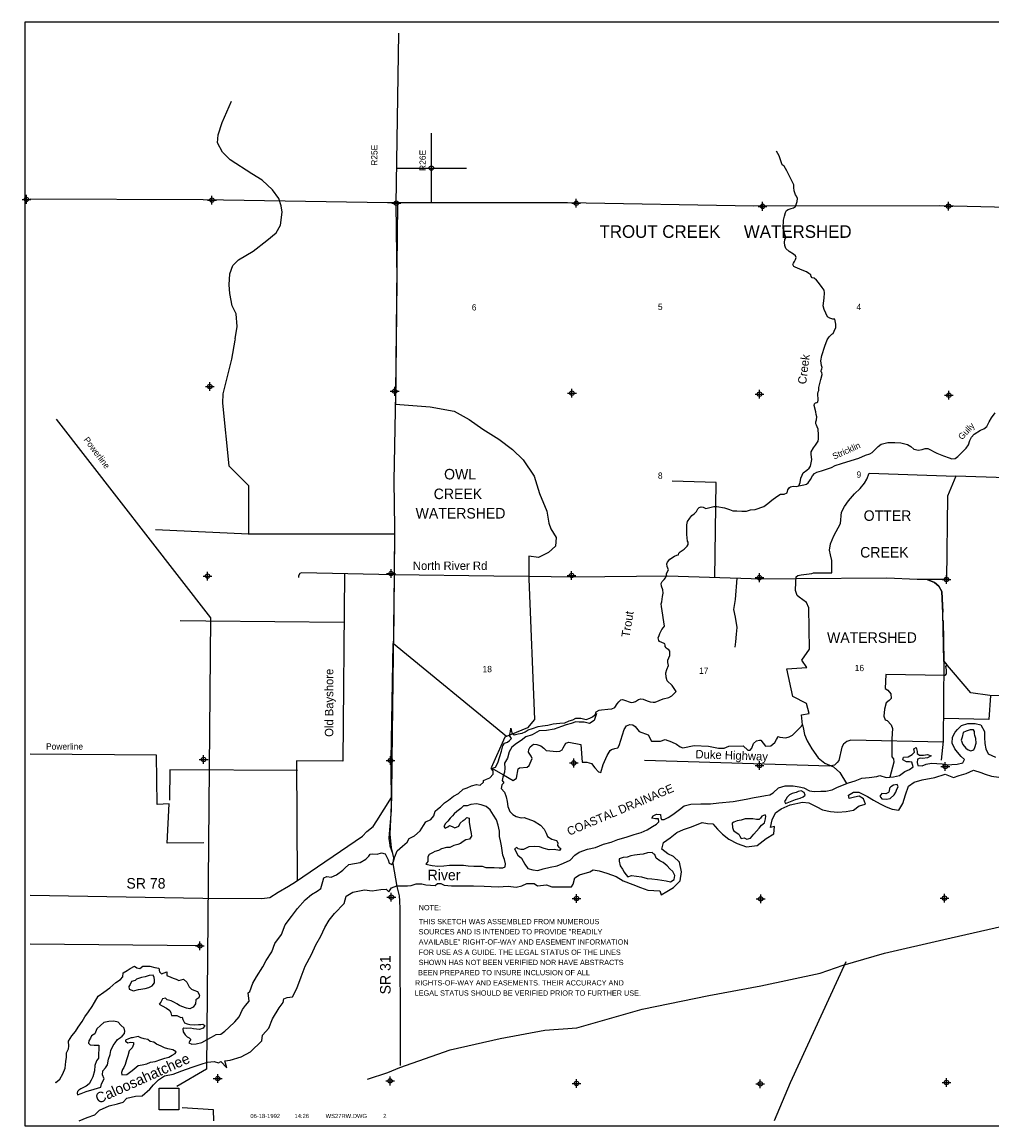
# Model space of a CAD drawing. Extents: x 240765 to 288843, y 859177 to 891161.
# Tile 1 of 2: x 240765 to 268441, y 859661 to 891161. Entities that reach past the tile are written whole.
import ezdxf
from ezdxf.enums import TextEntityAlignment as Align

# ---------------------------------------------------------------- set-up
doc = ezdxf.new("R2010")
doc.units = 0
doc.header["$LTSCALE"] = 800
doc.header["$PDMODE"] = 34
doc.header["$PDSIZE"] = 125
for name, pattern in [('DIVIDE', [0]), ('PHANTOM', [0]), ('STREAM', [0])]:
    doc.linetypes.add(name, pattern=pattern)
doc.layers.get('0').update_dxf_attribs({"linetype": 'CONTINUOUS'})
for name, color, linetype in [('BORDER', 1, 'CONTINUOUS'), ('COUNTY', 15, 'PHANTOM'), ('MAJROADS', 9, 'CONTINUOUS'), ('MINROADS', 7, 'CONTINUOUS'), ('POWERLINES', 11, 'DIVIDE'), ('SEC', 2, 'CONTINUOUS'), ('TEXT', 7, 'CONTINUOUS'), ('TRUNKS', 5, 'STREAM'), ('WATER', 4, 'CONTINUOUS'), ('WSHEDS', 3, 'CONTINUOUS')]:
    doc.layers.add(name, color=color, linetype=linetype)

# ---------------------------------------------------------------- blocks, each defined once
blk = doc.blocks.new('TICK')
at = {"color": 0}
for points in [[(500, 0), (500, 1000)], [(0, 500), (1000, 500)]]:
    blk.add_lwpolyline(points, dxfattribs=at)
blk.add_point((500, 500), dxfattribs=at)
blk = doc.blocks.new('LOGON')
at = {"color": 0}
blk.add_attdef('DATE', text='', height=1, dxfattribs=at).set_placement((-1.87, 1.76), align=Align.RIGHT)
for tag, p in [('TIME', (1.56, 1.76)), ('DRAWING', (8.97, 1.76)), ('OPERATOR', (22.66, 1.76))]:
    blk.add_attdef(tag, p, '', height=1, dxfattribs=at)
blk = doc.blocks.new('RWNOTE')
at = {"layer": 'TEXT', "color": 0}
for s, p in [('NOTE:', (0, 0)), ('THIS SKETCH WAS ASSEMBLED FROM NUMEROUS', (0, -796)), ('SOURCES AND IS INTENDED TO PROVIDE "READILY', (0, -1379)), ('AVAILABLE" RIGHT-OF-WAY AND EASEMENT INFORMATION ', (0, -1962)), ('FOR USE AS A GUIDE. THE LEGAL STATUS OF THE LINES', (0, -2545)), ('SHOWN HAS NOT BEEN VERIFIED NOR HAVE ABSTRACTS ', (0, -3128)), ('BEEN PREPARED TO INSURE INCLUSION OF ALL', (-33, -3710)), (' RIGHTS-OF-WAY AND EASEMENTS. THEIR ACCURACY AND ', (-328, -4293)), (' LEGAL STATUS SHOULD BE VERIFIED PRIOR TO FURTHER USE.', (-344, -4876))]:
    blk.add_text(s, height=300, dxfattribs=at).set_placement(p)

msp = doc.modelspace()

# ---------------------------------------------------------------- linework, layer by layer
at = {"layer": 'BORDER', "color": 0}
msp.add_lwpolyline([(240843, 859661), (288843, 859661), (288843, 891161), (240843, 891161)], close=True, dxfattribs=at)
at = {"layer": 'COUNTY', "color": 0}
for points in [[(251433, 886003), (251194, 886003), (245934, 886091), (240993, 886110)], [(273280, 885753), (273224, 885755), (272402, 885786), (266950, 885917), (261647, 885912), (256329, 886000), (251433, 886003)]]:
    msp.add_lwpolyline(points, dxfattribs=at)
at = {"layer": 'MAJROADS', "color": 0}
for points in [[(251483, 885978), (251426, 880574), (251374, 878070), (251389, 876729), (251387, 875388), (251314, 870093), (251306, 869037), (251257, 867990), (251296, 867596), (251361, 867311), (251343, 867152), (251463, 866489), (251529, 866229), (251536, 866086), (251543, 865860), (251551, 861386)], [(255226, 875338), (254228, 875349), (251387, 875388)], [(262849, 875273), (261861, 875267), (259189, 875345), (256499, 875324), (255226, 875338)], [(279359, 869717), (277706, 869734), (277405, 869770), (277063, 869982), (276899, 870419), (276760, 870889), (276217, 871078), (273586, 871156), (272246, 871242), (270809, 871814), (270609, 871916), (268380, 871941), (267836, 872021), (267072, 872923), (267041, 874298), (267012, 874909), (266921, 875061), (266804, 875171), (266595, 875256), (266310, 875258), (265439, 875290), (262849, 875273)], [(240993, 866249), (245921, 866165), (247605, 866152), (247840, 866184), (248076, 866333), (248371, 866507), (248564, 866631), (250476, 867932), (250603, 868065), (250780, 868207), (250890, 868365), (251306, 869037)], [(250619, 860999), (251206, 861185), (251542, 861333), (252980, 861831), (254408, 862154), (255684, 862394), (256598, 862461), (258456, 862990), (260362, 863384), (261848, 863655), (263544, 864017), (264192, 864246), (265377, 864588), (267065, 864984), (268947, 865411)], [(264269, 864348), (262683, 860890), (262226, 859811)]]:
    msp.add_lwpolyline(points, dxfattribs=at)
at = {"layer": 'MINROADS', "color": 0}
for points in [[(260530, 875306), (260573, 878026), (259312, 878056)], [(251388, 876555), (247230, 876548), (244571, 876668)], [(249968, 875416), (249922, 870072), (248600, 870075), (248612, 866668)], [(251387, 875388), (248736, 875440), (248696, 875425), (248657, 875358), (248654, 875315)], [(261166, 875297), (261112, 874687), (261069, 874394), (261116, 874184), (261160, 873887), (261147, 873697), (261119, 873478), (261102, 873321)], [(249946, 874029), (246010, 874063), (245272, 874072)], [(267072, 872923), (267051, 870640), (266991, 870100)], [(268397, 871941), (268354, 871260), (267066, 871286)], [(267048, 870616), (264411, 870670), (264300, 870630), (264205, 870552), (264154, 870466), (264076, 870094), (264025, 870036), (263948, 869960), (263814, 869925), (258531, 870087)], [(248621, 869802), (244986, 869821), (244968, 868956)]]:
    msp.add_lwpolyline(points, dxfattribs=at)
at = {"layer": 'POWERLINES', "color": 0}
for points in [[(241741, 879831), (246146, 874159), (246031, 861285), (245180, 860784)], [(245948, 867739), (244903, 867731), (244960, 868848), (244618, 868835), (244598, 870240), (240993, 870272)], [(245886, 864796), (240993, 864846)], [(246236, 859811), (246229, 860123), (245332, 860181)]]:
    msp.add_lwpolyline(points, dxfattribs=at)
msp.add_lwpolyline([(244674, 860743), (245242, 860743), (245242, 860120), (244674, 860120)], close=True, dxfattribs=at)
at = {"layer": 'SEC', "color": 0}
for p in [(240890, 886102), (246184, 886082), (251444, 885994), (256579, 885991), (261897, 885903), (267199, 885907), (246121, 880763), (251398, 880625), (256457, 880572), (261809, 880543), (267212, 880513), (246058, 875352), (251294, 875424), (256445, 875370), (261805, 875307), (267141, 875253), (245946, 870118), (251281, 870088), (256508, 870018), (261809, 869947), (267111, 869917), (251302, 866189), (256589, 866152), (261842, 866140), (267087, 866162), (245841, 864799), (246348, 861013), (251266, 860944), (256586, 860874), (261830, 860862), (267143, 860900)]:
    msp.add_point(p, dxfattribs=at)
at = {"layer": 'TRUNKS', "color": 0}
for points in [[(257127, 871405), (257129, 871413), (257151, 871481), (257229, 871529), (257301, 871538), (257478, 871555), (257599, 871563), (257681, 871605), (257742, 871703), (257798, 871761), (257852, 871816), (257898, 871828), (257954, 871807), (258121, 871754), (258160, 871745), (258208, 871750), (258266, 871770), (258357, 871827), (258423, 871853), (258488, 871836), (258604, 871790), (258691, 871761), (258772, 871753), (258833, 871758), (259064, 871845), (259218, 871891), (259307, 871931), (259430, 872060), (259374, 872147), (259312, 872229), (259170, 872358), (259146, 872467), (259139, 872592), (259163, 872685), (259207, 872798), (259194, 872885), (259194, 872957), (259220, 873022), (259250, 873089), (259250, 873168), (259247, 873209), (259221, 873247), (259176, 873279), (259144, 873306), (259121, 873343), (259120, 873376), (259104, 873414), (259086, 873425), (258959, 873481), (258931, 873510), (258920, 873591), (258942, 873652), (258965, 873717), (259018, 873826), (259066, 873886), (259093, 873925), (259012, 874484), (259001, 874556), (259024, 874619), (259045, 874769), (259057, 874862), (259048, 874961), (259014, 875067), (259005, 875139), (259031, 875199), (259091, 875250), (259129, 875306), (259147, 875345), (259157, 875368), (259159, 875416), (259175, 875464), (259214, 875526), (259191, 875577), (259171, 875628), (259164, 875700), (259185, 875750), (259250, 875833), (259381, 875917), (259445, 875946), (259494, 875960), (259506, 876003), (259544, 876048), (259660, 876119), (259745, 876202), (259768, 876256), (259770, 876324), (259757, 876348), (259734, 876539), (259737, 876818), (259755, 876913), (259816, 877008), (259877, 877085), (259944, 877131), (260007, 877195), (260048, 877272), (260088, 877308), (260145, 877324), (260202, 877321), (260243, 877300), (260277, 877279), (260392, 877305), (260504, 877335), (260589, 877339), (260806, 877300), (260951, 877253), (261048, 877215), (261160, 877215), (261308, 877209), (261437, 877205), (261551, 877244), (261687, 877253), (261934, 877341), (262049, 877425), (262159, 877516), (262306, 877623), (262412, 877693), (262513, 877685), (262596, 877723), (262616, 877809), (262664, 877878), (262691, 877903), (262765, 877915), (262866, 877908), (262934, 877932), (262973, 878023), (262992, 878142), (263022, 878227), (263059, 878302), (263155, 878371), (263222, 878433), (263263, 878487), (263287, 878584), (263305, 878680), (263287, 878822), (263287, 878896), (263349, 879015), (263403, 879090), (263446, 879145), (263478, 879201), (263491, 879273), (263494, 879384), (263481, 879540), (263458, 879612), (263438, 879661), (263417, 879698), (263419, 879757), (263431, 879807), (263442, 879896), (263426, 879960), (263417, 880035), (263367, 880215), (263375, 880271), (263407, 880299), (263442, 880309), (263471, 880323), (263487, 880371), (263472, 880559), (263478, 880609), (263503, 880646), (263503, 880729), (263555, 880957), (263592, 881100), (263584, 881159), (263570, 881181), (263569, 881222), (263573, 881242), (263589, 881266), (263597, 881307), (263577, 881360), (263556, 881493), (263586, 881648), (263670, 881912), (263738, 882096), (263795, 882184), (263871, 882251), (263906, 882279), (263943, 882341), (263983, 882447), (263985, 882541), (263964, 882638), (263956, 882686), (263939, 882684), (263904, 882685), (263817, 882709), (263748, 882746), (263703, 882856), (263652, 882962), (263628, 883068), (263651, 883283), (263660, 883436), (263651, 883515), (263592, 883590), (263495, 883730), (263438, 883800), (263365, 883850), (263313, 883866), (263283, 883904), (263274, 883944), (263220, 883991), (263145, 884034), (263026, 884086), (262955, 884111), (262828, 884165), (262785, 884188), (262760, 884239), (262783, 884286), (262806, 884327), (262836, 884388), (262859, 884444), (262838, 884494), (262781, 884542), (262654, 884613), (262562, 884700), (262532, 884784), (262517, 884874), (262532, 884961), (262557, 885008), (262544, 885068), (262503, 885191), (262479, 885281), (262496, 885505), (262519, 885618), (262550, 885729), (262576, 885783), (262627, 885816), (262715, 885840), (262783, 885860), (262834, 885894), (262853, 885959), (262884, 886039), (262888, 886130), (262862, 886197), (262832, 886230), (262796, 886347), (262785, 886439), (262785, 886517), (262584, 886913), (262511, 887046), (262457, 887089), (262368, 887349), (262291, 887481)], [(262926, 877929), (263072, 877952), (263145, 877974), (263196, 878017), (263268, 878104), (263321, 878214), (263380, 878283), (263448, 878320), (263582, 878356), (263717, 878407), (263862, 878451), (263966, 878505), (264145, 878564), (264297, 878614), (264642, 878714), (264836, 878807), (264953, 878841), (265020, 878881), (265091, 878949), (265190, 879051), (265283, 879112), (265466, 879164), (265667, 879165), (265841, 879154), (266034, 879105), (266124, 879048), (266214, 878976), (266342, 878947), (266447, 878961), (266535, 878990), (266612, 878990), (266866, 878863), (267063, 878786), (267218, 878731), (267300, 878699), (267388, 878705), (267470, 878768), (267587, 878890), (267701, 879000), (267776, 879097), (267812, 879220), (267862, 879317), (267934, 879398), (268117, 879518), (268207, 879557), (268292, 879622), (268361, 879754), (268425, 879865), (268531, 880013)]]:
    msp.add_lwpolyline(points, dxfattribs=at)
at = {"layer": 'WATER', "color": 0}
for points in [[(241713, 860912), (241729, 860904), (241847, 860995), (241932, 861145), (241992, 861313), (242018, 861497), (242036, 861622), (242036, 861748), (242087, 861865), (242096, 861940), (242089, 862082), (242182, 862232), (242292, 862357), (242368, 862482), (242478, 862641), (242554, 862774), (242664, 862916), (242765, 863066), (242833, 863183), (242935, 863366), (243095, 863483), (243271, 863599), (243440, 863757), (243574, 863839), (243642, 863914), (243651, 864032), (243760, 864098), (243853, 864156), (243971, 864222), (244037, 864171), (244129, 864154), (244213, 864220), (244414, 864219), (244556, 864185), (244665, 864167), (244690, 864058), (244748, 863999), (244823, 864032), (244899, 864057), (244898, 863956), (245015, 863905), (245074, 863880), (245166, 863846), (245241, 863812), (245375, 863853), (245467, 863768), (245533, 863626), (245599, 863566), (245666, 863533), (245775, 863498), (245824, 863389), (245807, 863314), (245723, 863256), (245714, 863147), (245646, 863047), (245554, 863006), (245462, 863023), (245328, 863066), (245253, 863100), (245186, 863150), (245119, 863184), (245019, 863227), (244910, 863261), (244861, 863303), (244768, 863287), (244726, 863195), (244675, 863137), (244767, 863086), (244884, 863018), (244984, 862951), (245008, 862884), (245025, 862817), (245184, 862816), (245292, 862756), (245334, 862764), (245351, 862697), (245400, 862605), (245475, 862579), (245551, 862553), (245693, 862544), (245802, 862560), (245869, 862560), (245919, 862568), (245978, 862526), (245935, 862450), (245826, 862409), (245659, 862436), (245567, 862453), (245449, 862445), (245382, 862454), (245357, 862429), (245365, 862345), (245415, 862261), (245473, 862202), (245531, 862177), (245581, 862126), (245548, 862085), (245522, 862034), (245614, 861992), (245731, 862000), (245891, 862040), (246050, 862123), (246168, 862198), (246302, 862272), (246436, 862280), (246554, 862363), (246664, 862471), (246832, 862629), (246959, 862779), (247052, 862979), (247137, 863096), (247247, 863221), (247215, 863455), (247265, 863497), (247351, 863731), (247452, 863914), (247638, 864198), (247732, 864381), (247892, 864632), (247978, 864866), (248164, 865124), (248274, 865399), (248452, 865641), (248629, 865866), (248840, 866116), (249025, 866265), (249185, 866357), (249286, 866440), (249346, 866640), (249372, 866741), (249464, 866782), (249581, 866756), (249741, 866830), (249918, 866955), (249977, 867013), (250086, 867121), (250254, 867153), (250413, 867177), (250573, 867269), (250657, 867360), (250699, 867418), (250767, 867426), (250900, 867417), (251018, 867458), (251127, 867424), (251209, 867256), (251242, 867164), (251317, 867121), (251377, 867230), (251402, 867338), (251471, 867514), (251622, 867647), (251757, 867755), (251816, 867863), (251959, 867938), (252127, 868079), (252221, 868237), (252288, 868337), (252431, 868404), (252516, 868512), (252550, 868646), (252617, 868704), (252710, 868770), (252819, 868878), (252937, 868953), (253072, 869069), (253215, 869152), (253350, 869268), (253467, 869309), (253593, 869367), (253736, 869400), (253836, 869382), (253929, 869474), (253937, 869516), (254021, 869557), (254114, 869598), (254207, 869698), (254207, 869790), (254149, 869858), (254275, 869899), (254343, 870024), (254403, 870199), (254445, 870358), (254488, 870509), (254531, 870584), (254615, 870617), (254674, 870658), (254733, 870716), (254674, 870800), (254700, 870918), (254709, 871010), (254742, 870875), (254809, 870825), (254926, 870849), (255035, 870873), (255119, 870906), (255203, 870964), (255329, 871006), (255488, 871055), (255614, 871079), (255765, 871095), (255924, 871136), (256109, 871151), (256251, 871167), (256377, 871225), (256478, 871249), (256570, 871299), (256713, 871298), (256863, 871263), (256964, 871296), (257040, 871338), (257157, 871429), (257089, 871228), (256955, 871146), (256804, 871180), (256662, 871181), (256570, 871190), (256435, 871141), (256293, 871108), (256158, 871059), (255949, 870985), (255731, 870944), (255521, 870937), (255319, 870821), (255143, 870764), (255009, 870664), (254874, 870573), (254739, 870473), (254663, 870332), (254620, 870156), (254535, 870014), (254543, 869872), (254534, 869755), (254482, 869613), (254465, 869521), (254515, 869453), (254456, 869395), (254438, 869286), (254530, 869185), (254579, 869051), (254603, 868917), (254628, 868774), (254685, 868631), (254768, 868547), (254869, 868488), (255011, 868453), (255094, 868461), (255379, 868359), (255562, 868240), (255662, 868131), (255720, 868013), (255761, 867921), (255878, 867845), (256011, 867802), (256053, 867735), (256044, 867668), (256085, 867617), (256135, 867575), (256102, 867517), (255951, 867551), (255809, 867544), (255666, 867578), (255533, 867621), (255374, 867639), (255223, 867623), (255147, 867590), (255072, 867549), (254996, 867549), (254921, 867566), (254879, 867609), (254821, 867567), (254912, 867391), (255020, 867298), (255111, 867130), (255202, 867003), (255344, 866969), (255486, 866951), (255638, 867001), (255839, 867049), (256032, 867082), (256216, 867156), (256401, 867247), (256536, 867388), (256662, 867471), (256897, 867562), (257124, 867610), (257359, 867701), (257577, 867758), (257770, 867832), (258005, 867906), (258232, 867980), (258433, 868037), (258601, 868112), (258752, 868203), (258870, 868269), (258937, 868335), (258930, 868428), (258838, 868428), (258737, 868446), (258771, 868512), (258872, 868562), (258981, 868553), (258988, 868452), (259013, 868410), (259089, 868410), (259198, 868459), (259332, 868551), (259526, 868692), (259661, 868800), (259845, 868840), (260138, 868855), (260406, 868853), (260649, 868885), (261060, 868924), (261429, 868989), (261655, 869038), (261823, 869062), (261982, 869094), (262100, 869110), (262201, 869168), (262352, 869309), (262545, 869367), (262771, 869365), (262939, 869339), (263072, 869305), (263231, 869228), (263365, 869202), (263557, 869218), (263700, 869217), (263884, 869249), (264019, 869315), (264178, 869389), (264346, 869455), (264539, 869513), (264732, 869587), (264942, 869602), (265160, 869634), (265244, 869659), (265419, 869607), (265629, 869623), (265805, 869663), (265956, 869771), (266091, 869829), (266192, 869904), (266159, 870038), (266092, 870055), (266000, 870047), (265900, 870107), (265917, 870182), (266051, 870198), (266169, 870264), (266228, 870331), (266212, 870423), (266279, 870456), (266303, 870347), (266303, 870288), (266378, 870246), (266487, 870245), (266604, 870261), (266704, 870219), (266604, 870161), (266461, 870145), (266394, 870154), (266319, 870129), (266310, 870029), (266326, 869945), (266451, 869935), (266561, 869985), (266712, 870017), (267021, 869990), (267172, 869964), (267297, 869972), (267448, 869987), (267608, 870020), (267658, 870120), (267567, 870204), (267459, 870331), (267384, 870423), (267310, 870583), (267319, 870759), (267387, 870901), (267463, 870976), (267573, 871092), (267757, 871141), (267958, 871148), (268126, 871105), (268225, 870920), (268224, 870744), (268239, 870577), (268263, 870418), (268329, 870275), (268538, 870181)], [(242396, 859811), (242625, 859904), (242843, 859978), (242970, 860111), (243247, 860235), (243490, 860292), (243649, 860342), (243750, 860450), (244002, 860507), (244194, 860523), (244413, 860706), (244514, 860831), (244657, 860981), (244834, 861089), (245077, 861138), (245320, 861229), (245622, 861336), (245874, 861426), (246059, 861476), (246251, 861500), (246368, 861457), (246435, 861499), (246610, 861322), (246553, 861515), (246704, 861539), (247022, 861629), (247283, 861779), (247603, 862087), (247629, 862254), (247806, 862454), (247908, 862721), (248102, 863030), (248212, 863180), (248237, 863289), (248330, 863322), (248480, 863346), (248607, 863580), (248726, 863914), (248845, 864223), (249023, 864549), (249150, 864825), (249286, 865075), (249404, 865326), (249531, 865534), (249683, 865726), (249961, 866009), (250012, 866218), (250205, 866334), (250532, 866400), (250758, 866373), (251001, 866405), (251152, 866421), (251227, 866337), (251311, 866454), (251462, 866512), (251596, 866511), (251764, 866510), (251873, 866526), (252015, 866567), (252174, 866566), (252291, 866540), (252551, 866522), (252618, 866581), (252719, 866580), (252810, 866529), (253020, 866511), (253237, 866510), (253430, 866509), (253648, 866508), (253949, 866506), (254351, 866487), (254636, 866502), (254862, 866476), (255029, 866517), (255172, 866583), (255381, 866582), (255473, 866514), (255733, 866538), (255883, 866487), (256185, 866485), (256444, 866484), (256495, 866559), (256538, 866743), (256672, 866826), (256966, 866916), (257058, 866966), (257234, 866940), (257451, 866872), (257719, 866778), (257919, 866660), (258195, 866550), (258412, 866465), (258621, 866388), (258964, 866369), (259005, 866260), (259165, 866352), (259358, 866468), (259543, 866651), (259587, 866910), (259530, 867187), (259355, 867347), (259188, 867423), (259021, 867558), (259072, 867750), (259257, 867883), (259451, 868033), (259644, 868116), (259870, 868198), (260172, 868322), (260323, 868296), (260473, 868279), (260607, 868127), (260748, 867984), (260932, 867841), (261174, 867722), (261441, 867628), (261743, 867660), (262003, 867860), (262214, 868001), (262240, 868202), (262122, 868177), (262174, 868395), (262267, 868595), (262427, 868712), (262687, 868827), (263031, 868901), (263215, 868883), (263440, 868765), (263607, 868680), (263833, 868637), (264042, 868611), (264277, 868634), (264487, 868675), (264655, 868791), (264831, 868841), (264773, 868992), (264656, 869068), (264522, 869043), (264371, 869002), (264347, 869103), (264489, 869186), (264640, 869185), (264891, 869066), (265058, 868957), (265250, 868855), (265425, 868770), (265592, 868702), (265784, 868668), (265903, 868860), (265979, 869111), (266056, 869353), (266224, 869469), (266451, 869535), (266811, 869608), (267105, 869699), (267341, 869608), (267509, 869658), (267710, 869715), (267912, 869814), (268121, 869746), (268246, 869703), (268430, 869644), (268639, 869617)]]:
    msp.add_lwpolyline(points, dxfattribs=at)
for points in [[(267953, 870798), (267945, 870857), (267945, 870916), (267912, 870966), (267820, 870967), (267703, 870926), (267619, 870884), (267593, 870759), (267567, 870667), (267608, 870549), (267699, 870440), (267758, 870398), (267841, 870364), (267925, 870397), (267951, 870463), (267993, 870580), (267978, 870714)], [(265647, 869114), (265697, 869181), (265731, 869273), (265765, 869339), (265732, 869407), (265632, 869382), (265556, 869341), (265522, 869299), (265513, 869215), (265488, 869174), (265412, 869141), (265303, 869150), (265244, 869075), (265302, 868999), (265428, 868982), (265537, 869006)], [(262740, 869151), (262665, 869109), (262597, 869043), (262555, 868976), (262521, 868918), (262554, 868859), (262697, 868917), (262831, 868974), (262966, 869015), (263058, 869048), (263109, 869098), (263084, 869174), (263001, 869224), (262908, 869208), (262858, 869175)], [(253366, 868796), (253290, 868722), (253172, 868630), (253096, 868572), (253046, 868514), (252978, 868447), (252919, 868356), (252851, 868289), (252801, 868206), (252834, 868155), (252918, 868196), (252960, 868230), (253043, 868204), (253119, 868170), (253228, 868211), (253270, 868303), (253355, 868378), (253413, 868419), (253456, 868461), (253523, 868444), (253522, 868326), (253538, 868209), (253562, 868100), (253578, 868008), (253586, 867932), (253535, 867840), (253426, 867824), (253350, 867775), (253275, 867725), (253199, 867692), (253082, 867659), (252972, 867610), (252872, 867602), (252738, 867570), (252653, 867520), (252544, 867496), (252477, 867454), (252385, 867404), (252342, 867338), (252342, 867246), (252341, 867204), (252291, 867129), (252466, 867094), (252634, 867076), (252801, 867083), (252961, 867107), (253162, 867106), (253363, 867105), (253496, 867079), (253656, 867077), (253823, 867076), (253898, 867076), (253999, 867033), (254107, 867032), (254241, 867032), (254384, 867031), (254484, 867030), (254552, 867055), (254560, 867138), (254536, 867264), (254487, 867390), (254463, 867524), (254447, 867658), (254414, 867793), (254390, 867918), (254391, 868069), (254350, 868245), (254301, 868396), (254218, 868531), (254119, 868682), (254011, 868775), (253869, 868826), (253735, 868853), (253575, 868829), (253466, 868796)], [(261796, 868161), (261863, 868244), (261947, 868310), (261982, 868427), (261991, 868503), (261966, 868536), (261873, 868503), (261839, 868445), (261797, 868403), (261722, 868404), (261621, 868421), (261513, 868422), (261395, 868423), (261286, 868382), (261169, 868366), (261076, 868333), (261026, 868300), (261042, 868182), (261066, 868090), (261141, 868039), (261216, 867989), (261250, 867930), (261283, 867863), (261366, 867879), (261450, 867845), (261551, 867877), (261644, 867986), (261720, 868069)], [(258817, 867410), (258784, 867427), (258742, 867461), (258608, 867454), (258491, 867421), (258390, 867405), (258239, 867389), (258138, 867365), (258029, 867332), (257920, 867325), (257862, 867300), (257803, 867283), (257802, 867216), (257835, 867082), (257901, 866990), (257951, 866906), (257992, 866838), (258051, 866771), (258151, 866812), (258302, 866786), (258444, 866768), (258603, 866725), (258737, 866708), (258896, 866690), (259021, 866672), (259147, 866654), (259272, 866628), (259373, 866695), (259391, 866804), (259333, 866921), (259250, 866997), (259175, 867081), (259058, 867174), (258967, 867225), (258858, 867301)], [(244027, 863852), (243993, 863810), (243892, 863778), (243850, 863694), (243816, 863636), (243824, 863560), (243949, 863518), (244092, 863559), (244276, 863582), (244385, 863615), (244478, 863656), (244545, 863740), (244546, 863832), (244538, 863899), (244505, 863966), (244396, 863958), (244278, 863917), (244169, 863901)], [(242439, 860722), (242388, 860681), (242346, 860647), (242338, 860597), (242346, 860547), (242455, 860588), (242597, 860646), (242824, 860711), (243017, 860768), (243034, 860861), (243111, 861002), (243061, 861120), (243071, 861237), (243147, 861320), (243206, 861404), (243232, 861563), (243275, 861696), (243301, 861813), (243360, 861955), (243419, 862030), (243487, 862130), (243571, 862180), (243622, 862222), (243689, 862297), (243698, 862364), (243674, 862447), (243582, 862540), (243507, 862624), (243382, 862650), (243239, 862643), (243097, 862611), (243004, 862527), (242903, 862436), (242843, 862294), (242751, 862228), (242717, 862161), (242674, 862086), (242657, 862019), (242707, 861977), (242824, 861968), (242958, 861967), (242957, 861833), (242948, 861741), (242947, 861598), (242888, 861523), (242837, 861390), (242836, 861230), (242785, 861063), (242734, 860963), (242683, 860863), (242590, 860797), (242498, 860747)], [(243915, 862178), (243881, 862178), (243805, 862145), (243713, 862104), (243713, 862079), (243780, 862036), (243863, 862052), (243947, 862044), (243947, 861985), (243904, 861885), (243820, 861802), (243785, 861659), (243743, 861551), (243708, 861417), (243666, 861325), (243632, 861275), (243598, 861183), (243614, 861116), (243757, 861132), (243908, 861240), (244077, 861381), (244194, 861405), (244328, 861430), (244429, 861479), (244563, 861503), (244723, 861561), (244840, 861594), (244949, 861626), (245050, 861684), (245134, 861725), (245160, 861776), (245068, 861835), (244926, 861861), (244826, 861887), (244734, 861938), (244600, 861997), (244525, 862056), (244425, 862074), (244358, 862124), (244249, 862150), (244157, 862176), (244082, 862210)]]:
    msp.add_lwpolyline(points, close=True, dxfattribs=at)
at = {"layer": 'WSHEDS', "color": 0}
for points in [[(251503, 890843), (251432, 885966), (251459, 883784), (251419, 880254), (252406, 880180), (253095, 880057), (253523, 879821), (253916, 879544), (254371, 879255), (254759, 878961), (255063, 878668), (255374, 878205), (255533, 877713), (255740, 877206), (255796, 876866), (255857, 876702), (256004, 876449), (255984, 876206), (255790, 876022), (255499, 875881), (255226, 875923), (255226, 875273), (255388, 871261), (255189, 871019), (254539, 870753), (254148, 869883), (254506, 869677)], [(246840, 882126), (246848, 882126), (246904, 882471), (246875, 882837), (246765, 883064), (246691, 883419), (246679, 883660), (246694, 883981), (246777, 884217), (246942, 884380), (247356, 884626), (247750, 884925), (248018, 885143), (248137, 885364), (248190, 885741), (248157, 885922), (248089, 886127), (247909, 886375), (247614, 886650), (247320, 886834), (246705, 887230), (246480, 887445), (246340, 887714), (246365, 887946), (246472, 888294), (246738, 888901)], [(273115, 882541), (272622, 882500), (272375, 882445), (272008, 882339), (271612, 882159), (271310, 881912), (271008, 881686), (270778, 881436), (270663, 881189), (270590, 880955), (270541, 880740), (269949, 879619), (269926, 878803), (269863, 878654), (269751, 878528), (269563, 878416), (269371, 878323), (269093, 878188), (268843, 878158), (267411, 878205)], [(246848, 882126), (246841, 882085), (246742, 881544), (246592, 880929), (246490, 880548), (246480, 880285), (246662, 878499), (247228, 877933), (247230, 876548), (251388, 876555), (251387, 875388), (251360, 873430), (254588, 870781)], [(263036, 871110), (263004, 871394), (263226, 871427), (263152, 871720), (262759, 871920), (262587, 872701), (263163, 872742), (263015, 872957), (263236, 873268), (263220, 874447), (263151, 874602), (262942, 874749), (262887, 874799), (262839, 874937), (262844, 875174), (262852, 875326), (262904, 875367), (262993, 875387), (263298, 875424), (263349, 875442), (263873, 875444), (263875, 875515), (263875, 875801), (263834, 875954), (263809, 876092), (263833, 876272), (263929, 876496), (264117, 876851), (264148, 877179), (264230, 877338), (264347, 877499), (264516, 877699), (264682, 877851), (264809, 878007), (264868, 878119), (264941, 878285), (267411, 878205)], [(267411, 878205), (267173, 877637), (267141, 875253), (266595, 875256), (266804, 875171), (266921, 875061), (267012, 874909), (267039, 874322)], [(267046, 874081), (267072, 872923), (267156, 872824), (267117, 872776), (267132, 872678), (267131, 872563), (267100, 872515), (265411, 872546), (265393, 872148), (265472, 872098), (265560, 871995), (265563, 871861), (265509, 871806), (265426, 871736), (265371, 871557), (265355, 871353), (265396, 871248), (265449, 871228), (265563, 871108), (265604, 871002), (265589, 870712), (265587, 870336), (265584, 870191), (265634, 870134), (265640, 870038), (265532, 869616)], [(254506, 869677), (254775, 869523), (254877, 869589), (254919, 869849), (254962, 869876), (255179, 869902), (255234, 869946), (255318, 870144), (255288, 870212), (255217, 870325), (255227, 870407), (255260, 870481), (255357, 870553), (255450, 870545), (255572, 870511), (255653, 870442), (255725, 870374), (256029, 870347), (256108, 870356), (256174, 870397), (256210, 870446), (256286, 870588), (256370, 870610), (256711, 870548), (256748, 870038), (256879, 870046), (257010, 870000), (257114, 869882), (257216, 869767), (257283, 869749), (257344, 869976), (257464, 870232), (257547, 870374), (257587, 870401), (257683, 870433), (257761, 870453), (257799, 870516), (257946, 870971), (258015, 871082), (258104, 871117), (258196, 871111), (258265, 871057), (258374, 870917), (258630, 870819), (258727, 870642), (258986, 870637), (259113, 870688), (259300, 870622), (259437, 870556), (259544, 870477), (259618, 870451), (259942, 870515), (260351, 870502), (260638, 870443), (260802, 870443), (260936, 870498), (261345, 870506), (261480, 870385), (261541, 870380), (261590, 870440), (261636, 870570), (261724, 870651), (261810, 870665), (261843, 870667), (261977, 870499), (262131, 870512), (262242, 870599), (262292, 870688), (262326, 870734), (262331, 870771), (262387, 870757), (262562, 870739), (262651, 870761), (262752, 870814), (262880, 870948), (263005, 871069), (263036, 871110), (263052, 871033), (263092, 870834), (263172, 870651), (263300, 870425), (263482, 870165), (263677, 870011), (263917, 869913), (264105, 869747), (264295, 869435)]]:
    msp.add_lwpolyline(points, dxfattribs=at)
msp.add_lwpolyline([(251349, 873430), (251290, 870107, 0.005833), (251290, 870105), (251298, 868671, -0.021996), (251298, 868662), (251234, 867883, 0.049331), (251234, 867863), (251256, 867671, 0.054646), (251261, 867650), (251331, 867448)], format="xyb", dxfattribs=at)

# ---------------------------------------------------------------- block references
at = {"color": 0, "xscale": 2, "yscale": 2, "zscale": 2}
msp.add_blockref('TICK', (251444, 885994), dxfattribs=at)
at = {"layer": 'TEXT', "color": 0, "xscale": 0.5, "yscale": 0.5, "zscale": 0.5}
msp.add_blockref('RWNOTE', (252083, 865816), dxfattribs=at)
at = {"layer": 'TEXT', "color": 0, "xscale": 120, "yscale": 120, "zscale": 120}
msp.add_blockref('LOGON', (248352, 859674), dxfattribs=at).add_auto_attribs({'DATE': '06-18-1992', 'TIME': '14:26', 'OPERATOR': '2', 'DRAWING': 'WS27RW.DWG'})

# ---------------------------------------------------------------- texts
at = {"layer": 'MAJROADS', "color": 0}
for s, height, p in [('North River Rd', 240, (251918, 875528)), ('SR 78', 300, (243743, 866434))]:
    msp.add_text(s, height=height, dxfattribs=at).set_placement(p)
msp.add_text('SR 31', height=300, rotation=90, dxfattribs=at).set_placement((251281, 863414))
at = {"layer": 'MINROADS', "color": 0}
for s, rotation, p in [('Old Bayshore', 90, (249646, 870764)), ('Duke Highway', 358, (259977, 870155))]:
    msp.add_text(s, height=240, rotation=rotation, dxfattribs=at).set_placement(p)
at = {"layer": 'POWERLINES', "color": 0}
msp.add_text('Powerline', height=180, rotation=307, dxfattribs=at).set_placement((242510, 879239))
msp.add_text('Powerline', height=180, dxfattribs=at).set_placement((241449, 870400))
at = {"layer": 'TEXT', "color": 0}
for s, height, rotation, p in [('R25E', 180, 90, (250907, 887060)), ('R26E', 180, 90, (252286, 886913)), ('COASTAL DRAINAGE', 240, 22.8881, (256379, 867939))]:
    msp.add_text(s, height=height, rotation=rotation, dxfattribs=at).set_placement(p)
msp.add_text('TROUT CREEK     WATERSHED', height=360, dxfattribs=at).set_placement((257242, 885004))
for s, height, p in [('6', 180, (253666, 882931)), ('5', 180, (258976, 882946)), ('4', 180, (264644, 882946)), ('OWL', 300, (253265, 878110)), ('8', 180, (258976, 878128)), ('9', 180, (264644, 878158)), ('CREEK', 300, (253203, 877548)), ('WATERSHED', 300, (253277, 876995)), ('OTTER', 300, (265460, 876928)), ('CREEK', 300, (265371, 875881)), ('WATERSHED', 300, (265017, 873447)), ('18', 180, (254039, 872609)), ('17', 180, (260217, 872562)), ('16', 180, (264659, 872639))]:
    msp.add_text(s, height=height, dxfattribs=at).set_placement(p, align=Align.CENTER)
at = {"layer": 'WATER', "color": 0}
for s, height, rotation, p in [('Creek', 240, 83, (263138, 880815)), ('Gully', 180, 47, (267588, 879226)), ('Stricklin', 180, 24, (263938, 878674)), ('Trout', 240, 81, (258100, 873590)), ('Caloosahatchee', 300, 24.2148, (242941, 860289))]:
    msp.add_text(s, height=height, rotation=rotation, dxfattribs=at).set_placement(p)
msp.add_text('River', height=300, dxfattribs=at).set_placement((252338, 866673))

doc.saveas('drawing.dxf')
